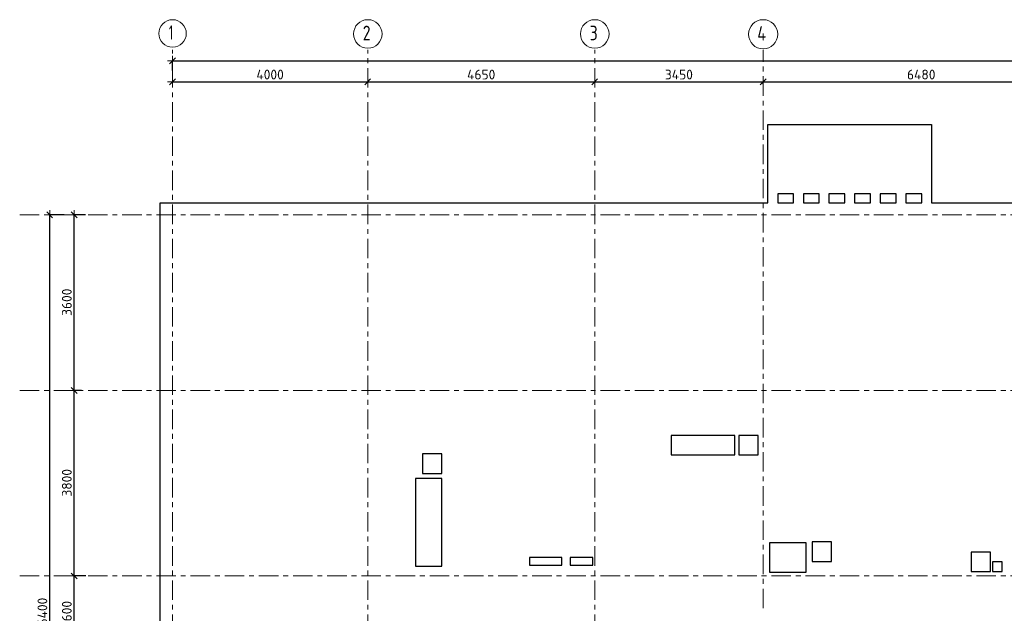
# Model space of a CAD drawing. Header units: metres. Extents: x -38 to 97, y -15 to 21.
# Tile 3 of 118: x -3 to 18, y 8 to 20. Entities that reach past the tile are written whole.
import ezdxf

# ---------------------------------------------------------------- set-up
doc = ezdxf.new("R2010")
doc.units = ezdxf.units.M
doc.header["$PDMODE"] = 65
doc.linetypes.add('______11', pattern=[0.5, 0.4, -0.05, 0, -0.05])
doc.linetypes.add('______5', pattern=[1.1, 0.8, -0.1, 0.1, -0.1])
for name, color, linetype, lineweight in [('XR$2$Осевая линия (1)', 7, '______5', 13), ('XR$2$Размерная линия (1)', 7, 'Continuous', 13), ('XR$4$Перекрытие (1)', 7, 'Continuous', 35)]:
    doc.layers.add(name, color=color, linetype=linetype, lineweight=lineweight)
doc.styles.add('ISOCPEUR', font='txt')
doc.dimstyles.new('DIMSTYLE_2', dxfattribs={"dimtxt": 0.2, "dimasz": 0.2, "dimexe": 0, "dimexo": 0, "dimgap": 0.1, "dimtad": 2, "dimdec": 0, "dimlfac": 1000, "dimrnd": 5, "dimzin": 12, "dimdsep": 46, "dimtxsty": 'ISOCPEUR', "dimblk1": 'ALL_ML_STRICH', "dimblk2": 'ALL_ML_STRICH', "dimsah": 1, "dimcen": 0, "dimclrd": 7, "dimclre": 256, "dimclrt": 7, "dimadec": 0, "dimazin": 0, "dimtfac": 1, "dimtdec": 0, "dimtix": 1, "dimtmove": 2, "dimatfit": 3, "dimfxl": 0, "dimtzin": 0, "dimlwd": 0, "dimlwe": -3, "dimarcsym": 0})
doc.dimstyles.new('DIMSTYLE_3', dxfattribs={"dimtxt": 0.2, "dimasz": 0.2, "dimexe": 0, "dimexo": 0, "dimgap": 0.1, "dimtad": 2, "dimdec": 0, "dimlfac": 1000, "dimrnd": 5, "dimzin": 12, "dimdsep": 46, "dimtxsty": 'ISOCPEUR', "dimblk1": 'ALL_ML_STRICH', "dimblk2": 'ALL_ML_STRICH', "dimsah": 1, "dimcen": 0, "dimclrd": 7, "dimclre": 256, "dimclrt": 7, "dimadec": 0, "dimazin": 0, "dimtfac": 1, "dimtdec": 0, "dimtix": 1, "dimtmove": 2, "dimatfit": 3, "dimfxl": 0, "dimtzin": 0, "dimlwd": 0, "dimlwe": -3, "dimarcsym": 0})

# ---------------------------------------------------------------- blocks, each defined once
blk = doc.blocks.new('ALL_ML_STRICH')
at = {"color": 0, "linetype": 'ByBlock', "lineweight": -2}
for p, q in [((-1, 0), (0.5, 0)), ((-0.3, -0.3), (0.3, 0.3)), ((0, -0.5), (0, 0.5))]:
    blk.add_line(p, q, dxfattribs=at)
blk = doc.blocks.new('*D5')
at = {"layer": 'DEFPOINTS', "color": 7, "linetype": 'Continuous', "lineweight": 13, "transparency": 33554687}
for p in [(-1.699, 16.4), (-2.294, 0), (-2.015, 0)]:
    blk.add_point(p, dxfattribs=at)
at = {"layer": 'XR$2$Размерная линия (1)', "color": 9, "linetype": 'Continuous', "lineweight": -2, "true_color": 0xc7c7c7, "transparency": 33554687}
for p, q in [((-1.719, 16.4), (-2.015, 16.4)), ((-2.274, 0), (-2.015, 0))]:
    blk.add_line(p, q, dxfattribs=at)
at = {"layer": 'XR$2$Размерная линия (1)', "color": 7, "linetype": 'Continuous', "lineweight": -2, "transparency": 33554687}
blk.add_line((-2.015, 0), (-2.015, 16.4), dxfattribs=at)
at = {"layer": 'XR$2$Размерная линия (1)', "color": 7, "linetype": 'Continuous', "lineweight": 13, "transparency": 33554687, "xscale": 0.2, "yscale": 0.2, "zscale": 0.2}
for p, rotation in [((-2.015, 16.4), 90), ((-2.015, 0), 270)]:
    blk.add_blockref('ALL_ML_STRICH', p, dxfattribs=dict(at, rotation=rotation))
at = {"layer": 'XR$2$Размерная линия (1)', "color": 7, "linetype": 'Continuous', "lineweight": 13, "transparency": 33554687, "insert": (-2.165, 8.22), "char_height": 0.2, "width": 1, "attachment_point": 5, "rotation": 90, "style": 'ISOCPEUR'}
blk.add_mtext('\\A1;{16400}', dxfattribs=at)
blk = doc.blocks.new('*D8')
at = {"layer": 'DEFPOINTS', "color": 7, "linetype": 'Continuous', "lineweight": 13, "transparency": 33554687}
for p in [(-1.253, 9), (-1.515, 7.4), (-1.172, 7.4)]:
    blk.add_point(p, dxfattribs=at)
at = {"layer": 'XR$2$Размерная линия (1)', "color": 9, "linetype": 'Continuous', "lineweight": -2, "true_color": 0xc7c7c7, "transparency": 33554687}
for p, q in [((-1.273, 9), (-1.515, 9)), ((-1.192, 7.4), (-1.515, 7.4))]:
    blk.add_line(p, q, dxfattribs=at)
at = {"layer": 'XR$2$Размерная линия (1)', "color": 7, "linetype": 'Continuous', "lineweight": -2, "transparency": 33554687}
blk.add_line((-1.515, 7.4), (-1.515, 9), dxfattribs=at)
at = {"layer": 'XR$2$Размерная линия (1)', "color": 7, "linetype": 'Continuous', "lineweight": 13, "transparency": 33554687, "xscale": 0.2, "yscale": 0.2, "zscale": 0.2}
for p, rotation in [((-1.515, 9), 90), ((-1.515, 7.4), 270)]:
    blk.add_blockref('ALL_ML_STRICH', p, dxfattribs=dict(at, rotation=rotation))
at = {"layer": 'XR$2$Размерная линия (1)', "color": 7, "linetype": 'Continuous', "lineweight": 13, "transparency": 33554687, "insert": (-1.665, 8.23), "char_height": 0.2, "width": 0.8, "attachment_point": 5, "rotation": 90, "style": 'ISOCPEUR'}
blk.add_mtext('\\A1;{1600}', dxfattribs=at)
blk = doc.blocks.new('*D9')
at = {"layer": 'DEFPOINTS', "color": 7, "linetype": 'Continuous', "lineweight": 13, "transparency": 33554687}
for p in [(-1.347, 12.8), (-1.515, 9), (-1.253, 9)]:
    blk.add_point(p, dxfattribs=at)
at = {"layer": 'XR$2$Размерная линия (1)', "color": 9, "linetype": 'Continuous', "lineweight": -2, "true_color": 0xc7c7c7, "transparency": 33554687}
for p, q in [((-1.367, 12.8), (-1.515, 12.8)), ((-1.273, 9), (-1.515, 9))]:
    blk.add_line(p, q, dxfattribs=at)
at = {"layer": 'XR$2$Размерная линия (1)', "color": 7, "linetype": 'Continuous', "lineweight": -2, "transparency": 33554687}
blk.add_line((-1.515, 9), (-1.515, 12.8), dxfattribs=at)
at = {"layer": 'XR$2$Размерная линия (1)', "color": 7, "linetype": 'Continuous', "lineweight": 13, "transparency": 33554687, "xscale": 0.2, "yscale": 0.2, "zscale": 0.2}
for p, rotation in [((-1.515, 12.8), 90), ((-1.515, 9), 270)]:
    blk.add_blockref('ALL_ML_STRICH', p, dxfattribs=dict(at, rotation=rotation))
at = {"layer": 'XR$2$Размерная линия (1)', "color": 7, "linetype": 'Continuous', "lineweight": 13, "transparency": 33554687, "insert": (-1.665, 10.91), "char_height": 0.2, "width": 0.8, "attachment_point": 5, "rotation": 90, "style": 'ISOCPEUR'}
blk.add_mtext('\\A1;{3800}', dxfattribs=at)
blk = doc.blocks.new('*D10')
at = {"layer": 'DEFPOINTS', "color": 7, "linetype": 'Continuous', "lineweight": 13, "transparency": 33554687}
for p in [(-1.26, 16.4), (-1.515, 12.8), (-1.347, 12.8)]:
    blk.add_point(p, dxfattribs=at)
at = {"layer": 'XR$2$Размерная линия (1)', "color": 9, "linetype": 'Continuous', "lineweight": -2, "true_color": 0xc7c7c7, "transparency": 33554687}
for p, q in [((-1.28, 16.4), (-1.515, 16.4)), ((-1.367, 12.8), (-1.515, 12.8))]:
    blk.add_line(p, q, dxfattribs=at)
at = {"layer": 'XR$2$Размерная линия (1)', "color": 7, "linetype": 'Continuous', "lineweight": -2, "transparency": 33554687}
blk.add_line((-1.515, 12.8), (-1.515, 16.4), dxfattribs=at)
at = {"layer": 'XR$2$Размерная линия (1)', "color": 7, "linetype": 'Continuous', "lineweight": 13, "transparency": 33554687, "xscale": 0.2, "yscale": 0.2, "zscale": 0.2}
for p, rotation in [((-1.515, 16.4), 90), ((-1.515, 12.8), 270)]:
    blk.add_blockref('ALL_ML_STRICH', p, dxfattribs=dict(at, rotation=rotation))
at = {"layer": 'XR$2$Размерная линия (1)', "color": 7, "linetype": 'Continuous', "lineweight": 13, "transparency": 33554687, "insert": (-1.665, 14.61), "char_height": 0.2, "width": 0.8, "attachment_point": 5, "rotation": 90, "style": 'ISOCPEUR'}
blk.add_mtext('\\A1;{3600}', dxfattribs=at)
blk = doc.blocks.new('*D11')
at = {"layer": 'DEFPOINTS', "color": 7, "linetype": 'Continuous', "lineweight": 13, "transparency": 33554687}
for p in [(0.5, 19.557), (0.5, 19.377), (61.6, 17.12)]:
    blk.add_point(p, dxfattribs=at)
at = {"layer": 'XR$2$Размерная линия (1)', "color": 9, "linetype": 'Continuous', "lineweight": -2, "true_color": 0xc7c7c7, "transparency": 33554687}
for p, q in [((0.5, 19.357), (0.5, 19.557)), ((61.6, 17.14), (61.6, 19.557))]:
    blk.add_line(p, q, dxfattribs=at)
at = {"layer": 'XR$2$Размерная линия (1)', "color": 7, "linetype": 'Continuous', "lineweight": -2, "transparency": 33554687}
blk.add_line((0.5, 19.557), (61.6, 19.557), dxfattribs=at)
at = {"layer": 'XR$2$Размерная линия (1)', "color": 7, "linetype": 'Continuous', "lineweight": 13, "transparency": 33554687, "xscale": 0.2, "yscale": 0.2, "zscale": 0.2, "rotation": 180}
blk.add_blockref('ALL_ML_STRICH', (0.5, 19.557), dxfattribs=at)
at = {"layer": 'XR$2$Размерная линия (1)', "color": 7, "linetype": 'Continuous', "lineweight": 13, "transparency": 33554687, "xscale": 0.2, "yscale": 0.2, "zscale": 0.2}
blk.add_blockref('ALL_ML_STRICH', (61.6, 19.557), dxfattribs=at)
at = {"layer": 'XR$2$Размерная линия (1)', "color": 7, "linetype": 'Continuous', "lineweight": 13, "transparency": 33554687, "insert": (31.1, 19.707), "char_height": 0.2, "width": 1, "attachment_point": 5, "style": 'ISOCPEUR'}
blk.add_mtext('\\A1;{61100}', dxfattribs=at)
blk = doc.blocks.new('*D26')
at = {"layer": 'DEFPOINTS', "color": 7, "linetype": 'Continuous', "lineweight": 13, "transparency": 33554687}
for p in [(0.5, 19.17), (4.5, 19.191), (0.5, 19.126)]:
    blk.add_point(p, dxfattribs=at)
at = {"layer": 'XR$2$Размерная линия (1)', "color": 9, "linetype": 'Continuous', "lineweight": -2, "true_color": 0xc7c7c7, "transparency": 33554687}
for p, q in [((4.5, 19.171), (4.5, 19.126)), ((0.5, 19.15), (0.5, 19.126))]:
    blk.add_line(p, q, dxfattribs=at)
at = {"layer": 'XR$2$Размерная линия (1)', "color": 7, "linetype": 'Continuous', "lineweight": -2, "transparency": 33554687}
blk.add_line((0.5, 19.126), (4.5, 19.126), dxfattribs=at)
at = {"layer": 'XR$2$Размерная линия (1)', "color": 7, "linetype": 'Continuous', "lineweight": 13, "transparency": 33554687, "xscale": 0.2, "yscale": 0.2, "zscale": 0.2, "rotation": 180}
blk.add_blockref('ALL_ML_STRICH', (0.5, 19.126), dxfattribs=at)
at = {"layer": 'XR$2$Размерная линия (1)', "color": 7, "linetype": 'Continuous', "lineweight": 13, "transparency": 33554687, "xscale": 0.2, "yscale": 0.2, "zscale": 0.2}
blk.add_blockref('ALL_ML_STRICH', (4.5, 19.126), dxfattribs=at)
at = {"layer": 'XR$2$Размерная линия (1)', "color": 7, "linetype": 'Continuous', "lineweight": 13, "transparency": 33554687, "insert": (2.5, 19.276), "char_height": 0.2, "width": 0.8, "attachment_point": 5, "style": 'ISOCPEUR'}
blk.add_mtext('\\A1;{4000}', dxfattribs=at)
blk = doc.blocks.new('*D27')
at = {"layer": 'DEFPOINTS', "color": 7, "linetype": 'Continuous', "lineweight": 13, "transparency": 33554687}
for p in [(4.5, 19.191), (4.5, 19.126), (9.15, 19.126)]:
    blk.add_point(p, dxfattribs=at)
at = {"layer": 'XR$2$Размерная линия (1)', "color": 9, "linetype": 'Continuous', "lineweight": -2, "true_color": 0xc7c7c7, "transparency": 33554687}
for p, q in [((4.5, 19.171), (4.5, 19.126)), ((9.15, 19.126), (9.15, 19.126))]:
    blk.add_line(p, q, dxfattribs=at)
at = {"layer": 'XR$2$Размерная линия (1)', "color": 7, "linetype": 'Continuous', "lineweight": -2, "transparency": 33554687}
blk.add_line((4.5, 19.126), (9.15, 19.126), dxfattribs=at)
at = {"layer": 'XR$2$Размерная линия (1)', "color": 7, "linetype": 'Continuous', "lineweight": 13, "transparency": 33554687, "xscale": 0.2, "yscale": 0.2, "zscale": 0.2, "rotation": 180}
blk.add_blockref('ALL_ML_STRICH', (4.5, 19.126), dxfattribs=at)
at = {"layer": 'XR$2$Размерная линия (1)', "color": 7, "linetype": 'Continuous', "lineweight": 13, "transparency": 33554687, "xscale": 0.2, "yscale": 0.2, "zscale": 0.2}
blk.add_blockref('ALL_ML_STRICH', (9.15, 19.126), dxfattribs=at)
at = {"layer": 'XR$2$Размерная линия (1)', "color": 7, "linetype": 'Continuous', "lineweight": 13, "transparency": 33554687, "insert": (6.825, 19.276), "char_height": 0.2, "width": 0.8, "attachment_point": 5, "style": 'ISOCPEUR'}
blk.add_mtext('\\A1;{4650}', dxfattribs=at)
blk = doc.blocks.new('*D28')
at = {"layer": 'DEFPOINTS', "color": 7, "linetype": 'Continuous', "lineweight": 13, "transparency": 33554687}
for p in [(9.15, 19.126), (9.15, 19.126), (12.6, 19.061)]:
    blk.add_point(p, dxfattribs=at)
at = {"layer": 'XR$2$Размерная линия (1)', "color": 9, "linetype": 'Continuous', "lineweight": -2, "true_color": 0xc7c7c7, "transparency": 33554687}
for p, q in [((9.15, 19.126), (9.15, 19.126)), ((12.6, 19.081), (12.6, 19.126))]:
    blk.add_line(p, q, dxfattribs=at)
at = {"layer": 'XR$2$Размерная линия (1)', "color": 7, "linetype": 'Continuous', "lineweight": -2, "transparency": 33554687}
blk.add_line((9.15, 19.126), (12.6, 19.126), dxfattribs=at)
at = {"layer": 'XR$2$Размерная линия (1)', "color": 7, "linetype": 'Continuous', "lineweight": 13, "transparency": 33554687, "xscale": 0.2, "yscale": 0.2, "zscale": 0.2, "rotation": 180}
blk.add_blockref('ALL_ML_STRICH', (9.15, 19.126), dxfattribs=at)
at = {"layer": 'XR$2$Размерная линия (1)', "color": 7, "linetype": 'Continuous', "lineweight": 13, "transparency": 33554687, "xscale": 0.2, "yscale": 0.2, "zscale": 0.2}
blk.add_blockref('ALL_ML_STRICH', (12.6, 19.126), dxfattribs=at)
at = {"layer": 'XR$2$Размерная линия (1)', "color": 7, "linetype": 'Continuous', "lineweight": 13, "transparency": 33554687, "insert": (10.875, 19.276), "char_height": 0.2, "width": 0.8, "attachment_point": 5, "style": 'ISOCPEUR'}
blk.add_mtext('\\A1;{3450}', dxfattribs=at)
blk = doc.blocks.new('*D29')
at = {"layer": 'DEFPOINTS', "color": 7, "linetype": 'Continuous', "lineweight": 13, "transparency": 33554687}
for p in [(19.08, 19.487), (12.6, 19.126), (12.6, 19.061)]:
    blk.add_point(p, dxfattribs=at)
at = {"layer": 'XR$2$Размерная линия (1)', "color": 9, "linetype": 'Continuous', "lineweight": -2, "true_color": 0xc7c7c7, "transparency": 33554687}
for p, q in [((19.08, 19.467), (19.08, 19.126)), ((12.6, 19.081), (12.6, 19.126))]:
    blk.add_line(p, q, dxfattribs=at)
at = {"layer": 'XR$2$Размерная линия (1)', "color": 7, "linetype": 'Continuous', "lineweight": -2, "transparency": 33554687}
blk.add_line((12.6, 19.126), (19.08, 19.126), dxfattribs=at)
at = {"layer": 'XR$2$Размерная линия (1)', "color": 7, "linetype": 'Continuous', "lineweight": 13, "transparency": 33554687, "xscale": 0.2, "yscale": 0.2, "zscale": 0.2, "rotation": 180}
blk.add_blockref('ALL_ML_STRICH', (12.6, 19.126), dxfattribs=at)
at = {"layer": 'XR$2$Размерная линия (1)', "color": 7, "linetype": 'Continuous', "lineweight": 13, "transparency": 33554687, "xscale": 0.2, "yscale": 0.2, "zscale": 0.2}
blk.add_blockref('ALL_ML_STRICH', (19.08, 19.126), dxfattribs=at)
at = {"layer": 'XR$2$Размерная линия (1)', "color": 7, "linetype": 'Continuous', "lineweight": 13, "transparency": 33554687, "insert": (15.84, 19.276), "char_height": 0.2, "width": 0.8, "attachment_point": 5, "style": 'ISOCPEUR'}
blk.add_mtext('\\A1;{6480}', dxfattribs=at)

msp = doc.modelspace()

# ---------------------------------------------------------------- linework, layer by layer
at = {"layer": 'XR$2$Осевая линия (1)', "color": 253, "linetype": '______11', "lineweight": 13, "true_color": 0xa0a0a0, "transparency": 33554687}
for p, q in [((0.5, -3.39), (0.5, 19.78)), ((4.5, -3.39), (4.5, 19.78)), ((9.15, -3.39), (9.15, 19.78)), ((12.6, 8.34), (12.6, 19.78)), ((-2.63, 16.4), (62.6, 16.4)), ((-2.63, 12.8), (62.6, 12.8)), ((-2.63, 9), (62.6, 9))]:
    msp.add_line(p, q, dxfattribs=at)
at = {"layer": 'XR$2$Осевая линия (1)', "color": 7, "linetype": 'Continuous', "lineweight": 13, "transparency": 33554687}
for centre, radius in [((0.5019, 20.1186), 0.2819), ((4.5024, 20.1081), 0.2924), ((9.1524, 20.1081), 0.2924), ((12.6013, 20.1017), 0.2988)]:
    msp.add_circle(centre, radius, dxfattribs=at)
at = {"layer": 'XR$4$Перекрытие (1)', "color": 7, "linetype": 'Continuous', "lineweight": 25, "transparency": 33554687}
for p, q in [((12.6998, 16.8302), (12.6998, 18.2502)), ((12.6998, 18.2502), (16.0498, 18.2502)), ((16.0498, 18.2502), (16.0498, 16.8302)), ((12.6998, 16.6502), (12.6998, 16.8302)), ((13.2248, 16.8302), (12.8998, 16.8302)), ((12.8998, 16.8302), (12.8998, 16.6502)), ((13.2248, 16.6502), (13.2248, 16.8302)), ((13.7498, 16.8302), (13.4248, 16.8302)), ((13.4248, 16.8302), (13.4248, 16.6502)), ((13.7498, 16.6502), (13.7498, 16.8302)), ((13.9498, 16.8302), (13.9498, 16.6502)), ((14.2748, 16.8302), (13.9498, 16.8302)), ((14.2748, 16.6502), (14.2748, 16.8302)), ((14.4748, 16.8302), (14.4748, 16.6502)), ((14.7998, 16.8302), (14.4748, 16.8302)), ((14.7998, 16.6502), (14.7998, 16.8302)), ((15.3248, 16.8302), (14.9998, 16.8302)), ((14.9998, 16.8302), (14.9998, 16.6502)), ((15.3248, 16.6502), (15.3248, 16.8302)), ((15.8498, 16.8302), (15.5248, 16.8302)), ((15.5248, 16.8302), (15.5248, 16.6502)), ((15.8498, 16.6502), (15.8498, 16.8302)), ((16.0498, 16.8302), (16.0498, 16.6502)), ((0.25, -0.2498), (0.25, 16.6502)), ((0.25, 16.6502), (12.6998, 16.6502)), ((12.8998, 16.6502), (13.2248, 16.6502)), ((13.4248, 16.6502), (13.7498, 16.6502)), ((13.9498, 16.6502), (14.2748, 16.6502)), ((14.4748, 16.6502), (14.7998, 16.6502)), ((14.9998, 16.6502), (15.3248, 16.6502)), ((15.5248, 16.6502), (15.8498, 16.6502)), ((16.0498, 16.6502), (19.08, 16.6502)), ((10.7194, 11.8802), (10.7194, 11.4802)), ((12.0194, 11.8802), (10.7194, 11.8802)), ((12.0194, 11.4802), (12.0194, 11.8802)), ((12.1001, 11.8802), (12.1001, 11.4802)), ((12.5001, 11.8802), (12.1001, 11.8802)), ((12.5001, 11.4802), (12.5001, 11.8802)), ((5.6203, 11.5002), (5.6203, 11.1002)), ((6.0203, 11.5002), (5.6203, 11.5002)), ((6.0203, 11.1002), (6.0203, 11.5002)), ((10.7194, 11.4802), (12.0194, 11.4802)), ((12.1001, 11.4802), (12.5001, 11.4802)), ((5.6203, 11.1002), (6.0203, 11.1002)), ((5.4806, 11.0007), (5.4806, 9.2007)), ((6.0206, 11.0007), (5.4806, 11.0007)), ((6.0206, 9.2007), (6.0206, 11.0007)), ((13.6026, 9.7002), (13.6026, 9.3002)), ((14.0026, 9.7002), (13.6026, 9.7002)), ((14.0026, 9.3002), (14.0026, 9.7002)), ((12.7326, 9.6802), (12.7326, 9.0802)), ((13.4826, 9.6802), (12.7326, 9.6802)), ((13.4826, 9.0802), (13.4826, 9.6802)), ((16.86, 9.4902), (16.86, 9.0902)), ((17.26, 9.4902), (16.86, 9.4902)), ((17.26, 9.0902), (17.26, 9.4902)), ((7.8156, 9.3795), (7.8156, 9.2195)), ((8.4756, 9.3795), (7.8156, 9.3795)), ((8.4756, 9.2195), (8.4756, 9.3795)), ((8.6449, 9.3795), (8.6449, 9.2195)), ((9.1149, 9.3795), (8.6449, 9.3795)), ((9.1149, 9.2195), (9.1149, 9.3795)), ((13.6026, 9.3002), (14.0026, 9.3002)), ((17.3, 9.2902), (17.3, 9.0902)), ((17.5, 9.2902), (17.3, 9.2902)), ((17.5, 9.0902), (17.5, 9.2902)), ((5.4806, 9.2007), (6.0206, 9.2007)), ((7.8156, 9.2195), (8.4756, 9.2195)), ((8.6449, 9.2195), (9.1149, 9.2195)), ((12.7326, 9.0802), (13.4826, 9.0802)), ((16.86, 9.0902), (17.26, 9.0902)), ((17.3, 9.0902), (17.5, 9.0902))]:
    msp.add_line(p, q, dxfattribs=at)

# ---------------------------------------------------------------- texts
at = {"layer": 'XR$2$Осевая линия (1)', "color": 7, "linetype": 'Continuous', "lineweight": 13, "transparency": 33554687, "char_height": 0.3, "attachment_point": 7, "style": 'ISOCPEUR'}
for s, insert, width in [('\\W0.56;1', (0.4269, 19.9881), 0.233333), ('\\W0.78;2', (4.3974, 19.9776), 0.326407), ('\\W0.78;3', (9.0474, 19.9776), 0.326407), ('\\W0.80;4', (12.4813, 19.9712), 0.359833)]:
    msp.add_mtext(s, dxfattribs=dict(at, insert=insert, width=width))

# ---------------------------------------------------------------- dimensions: what is measured, and where the dimension line sits
at = {"layer": 'XR$2$Размерная линия (1)', "color": 7, "linetype": 'Continuous', "lineweight": 13, "transparency": 33554687}
for base, p1, p2, picture, middle in [((61.6, 19.5574), (0.5, 19.3568), (61.6, 17.1397), '*D11', (31.1, 19.7074)), ((4.5, 19.1261), (0.5, 19.1495), (4.5, 19.1712), '*D26', (2.5, 19.2761)), ((9.15, 19.1261), (4.5, 19.1712), (9.15, 19.1261), '*D27', (6.825, 19.2761)), ((12.6, 19.1261), (9.15, 19.1261), (12.6, 19.0812), '*D28', (10.875, 19.2761)), ((19.08, 19.1261), (12.6, 19.0812), (19.08, 19.4674), '*D29', (15.84, 19.2761))]:
    dim = msp.add_linear_dim(base=base, p1=p1, p2=p2, dimstyle='DIMSTYLE_3', override={"dimpost": '<>', "dimclrd": 7, "dimclre": 9, "dimclrt": 7, "dimlwd": 0, "dimlwe": 65533}, dxfattribs=at)
    dim.commit()
    dim.dimension.update_dxf_attribs({"geometry": picture, "text_midpoint": middle, "dimtype": 160})
for base, p1, p2, dimstyle, picture, middle in [((-2.0153, 16.4), (-2.2738, 0), (-1.7186, 16.4), 'DIMSTYLE_2', '*D5', (-2.1653, 8.22)), ((-1.5153, 16.4), (-1.3672, 12.8), (-1.2805, 16.4), 'DIMSTYLE_3', '*D10', (-1.6653, 14.61)), ((-1.5153, 12.8), (-1.2732, 9), (-1.3672, 12.8), 'DIMSTYLE_3', '*D9', (-1.6653, 10.91)), ((-1.5153, 9), (-1.1919, 7.4), (-1.2732, 9), 'DIMSTYLE_3', '*D8', (-1.6653, 8.23))]:
    dim = msp.add_linear_dim(base=base, p1=p1, p2=p2, angle=90, dimstyle=dimstyle, override={"dimpost": '<>', "dimclrd": 7, "dimclre": 9, "dimclrt": 7, "dimlwd": 0, "dimlwe": 65533}, dxfattribs=at)
    dim.commit()
    dim.dimension.update_dxf_attribs({"geometry": picture, "text_midpoint": middle, "dimtype": 160})

doc.saveas('drawing.dxf')
